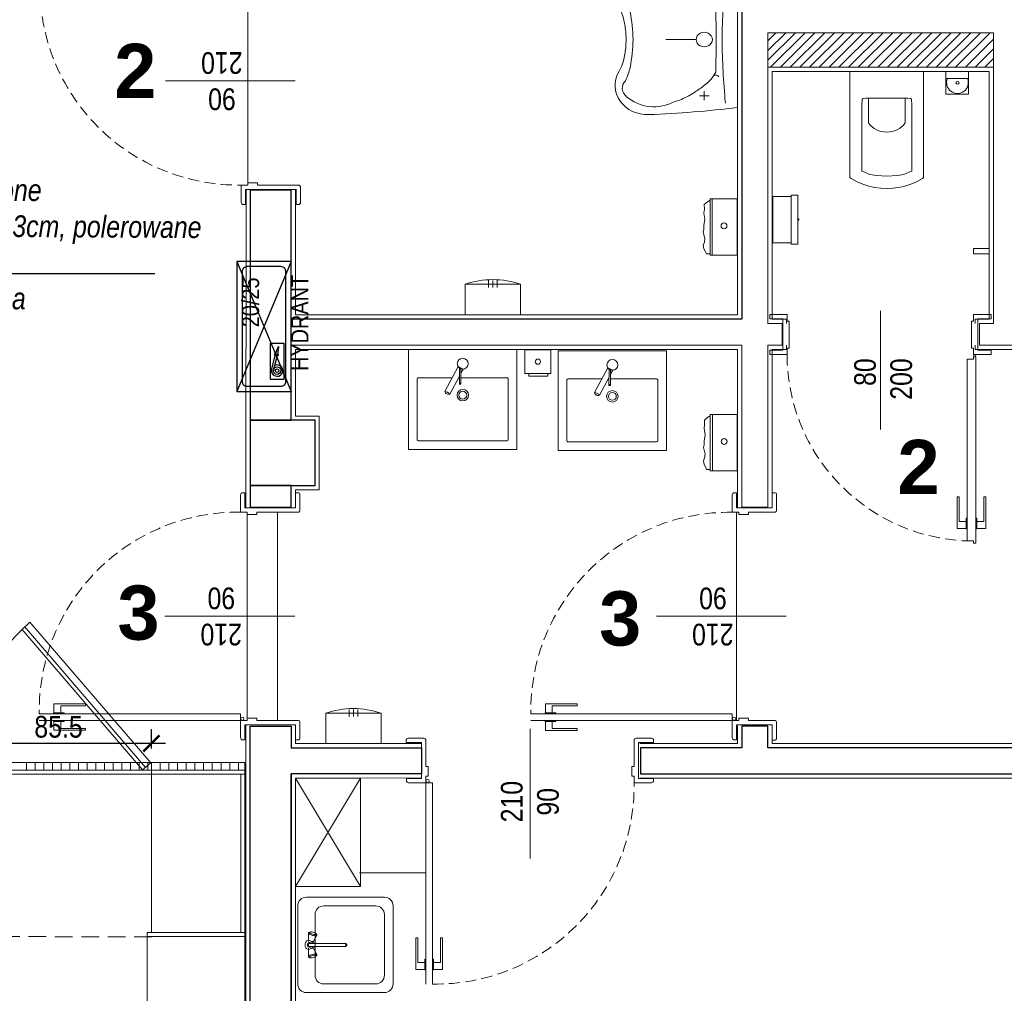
# Model space of a CAD drawing. Header units: millimetres. Extents: x -9038497 to 54128, y -10570064 to 59476.
# Tile 22 of 135: x 30950 to 31404, y 21552 to 22001. Entities that reach past the tile are written whole.
import ezdxf
from ezdxf import colors
from ezdxf.entities.mleader import LeaderData, LeaderLine
from ezdxf.math import Vec2, Vec3

# ---------------------------------------------------------------- set-up
doc = ezdxf.new("R2010")
doc.units = ezdxf.units.MM
doc.header["$LTSCALE"] = 0.8
doc.header["$PDMODE"] = 2
for name, pattern in [('Dash', [0.435, 0.3175, -0.1175]), ('DASHED', [19.05, 12.7, -6.35]), ('DASHED2', [9.525, 6.35, -3.175])]:
    doc.linetypes.add(name, pattern=pattern)
for name, color, linetype, lineweight in [('0 proj_drzwi', 4, 'Continuous', 0), ('0 proj_meble 25', 42, 'Continuous', 25), ('0 proj_okna', 4, 'Continuous', 0), ('0 proj_schody', 2, 'Continuous', 18), ('0 proj_symbole elektryczne', 150, 'Continuous', 25), ('0 proj_widok widok widok', 7, 'Continuous', 0), ('0 proj_wyposażenie sanitarne', 40, 'Continuous', 18), ('A PPOŻ', 1, 'Continuous', 30), ('SCIANY', 1, 'Continuous', 30), ('sciany - mur', 1, 'Continuous', 30), ('SPRZĘT', 71, 'Continuous', 20), ('tynk', 252, 'Continuous', 5), ('WYPOSAZENIE_SANITARNE', 2, 'Continuous', 20), ('WYPOSAŻENIE', 223, 'Continuous', 9), ('X proj_wyposażenie sanitarne', 40, 'Continuous', 18)]:
    doc.layers.add(name, color=color, linetype=linetype, lineweight=lineweight)
doc.layers.add('strop podw.', color=3, linetype='Continuous')
doc.styles.add('12', font='ARIALN.TTF', dxfattribs={"height": 12})
doc.styles.get("Standard").update_dxf_attribs({"font": 'g12f13.shx', "width": 0.8, "height": 10})
doc.styles.add('WYMIAR-50', font='ARIALN.TTF', dxfattribs={"height": 10})
doc.dimstyles.new('SKALA-50', dxfattribs={"dimscale": 5, "dimtxt": 10, "dimasz": 1.5, "dimexe": 1.3, "dimexo": 1.3, "dimgap": 0.5, "dimtad": 1, "dimdec": 1, "dimrnd": 0.5, "dimdsep": 46, "dimtxsty": 'WYMIAR-50', "dimblk": 'ARCHTICK', "dimcen": 1.5, "dimdle": 1.3, "dimadec": 0, "dimazin": 0, "dimtfac": 1, "dimtdec": 1, "dimtix": 1, "dimtmove": 2, "dimatfit": 3, "dimfxl": 2, "dimfxlon": 1, "dimtolj": 1, "dimarcsym": 0})

# ---------------------------------------------------------------- blocks, each defined once
blk = doc.blocks.new('umywalka')
at = {"layer": 'WYPOSAŻENIE', "lineweight": 0}
for p, q in [((-15.39, -7.43), (-15.39, -3.37)), ((0, -62.55), (0, 0)), ((0.06, -2.7), (0, -2.7)), ((-13.14, -5.4), (-17.64, -5.4)), ((-10.09, -16.22), (-10.89, -14.85)), ((-51.46, -31.28), (-51.52, -28.24)), ((-51.46, -31.28), (-51.52, -34.31)), ((-19.14, -31.28), (-33.02, -31.28)), ((-10.09, -46.33), (-10.89, -47.7)), ((-13.14, -57.15), (-17.64, -57.15)), ((-15.39, -55.13), (-15.39, -59.18)), ((0.06, -59.85), (0, -59.85))]:
    blk.add_line(p, q, dxfattribs=at)
at = {"layer": 'WYPOSAŻENIE', "lineweight": 0, "extrusion": (0, 0, -1)}
for centre, major_axis, start_param, end_param in [((-41.5, -10.16), (15, 0), 2.665045, 4.75447), ((-38.5, -16.62), (18.12, 0), 3.92538, 5.263255), ((-58.76, -379.13), (425.33, 0), -1.528716, -1.432204), ((-31.76, -14.27), (13.12, 0), -1.360254, -1.107188), ((-47, -41.72), (47.22, 0), -1.107223, -1.025618), ((465.01, -36.23), (472.19, 0), 3.153255, 3.222171), ((-47.66, -8.85), (5.54, 0), 2.405605, 3.988362), ((-45.88, -40.06), (45.05, 0), -1.025688, -0.942144), ((-55.42, -51.85), (61.26, 0), -0.941874, -0.842747), ((-81.82, -24.19), (32.87, 0), -0.417269, -0.195158), ((-27.17, -23.33), (18.81, 0), -0.843068, -0.664024), ((-27.43, -23.51), (19.14, 0), -0.66381, -0.437397), ((-80.22, -28.15), (28.58, 0), -0.476547, -0.370959), ((-10.34, -12.95), (2.18, 0), 0.675065, 1.823026), ((-632, -31.28), (622.13, 0), -0.026897, 0.026897), ((-74.97, -26.31), (22.95, 0), -0.370899, -0.195376), ((-114.23, -33.3), (62.97, 0), -0.195334, -0.089443), ((-142.92, -33.07), (94.75, 0), -0.172238, -0.020994), ((-142.92, -29.48), (94.75, 0), 0.020994, 0.172238), ((-15.39, -31.28), (3.75, 0), 1.570796, 4.712389), ((-15.39, -31.28), (3.75, 0), 4.712389, 7.853982), ((465.01, -26.32), (472.19, 0), 3.061014, 3.12993), ((-114.23, -29.25), (62.97, 0), 0.089443, 0.195334), ((-74.97, -36.24), (22.95, 0), 0.195376, 0.370899), ((-80.22, -34.4), (28.58, 0), 0.370959, 0.476547), ((-81.82, -38.36), (32.87, 0), 0.195158, 0.417269), ((-41.5, -52.39), (15, 0), 1.528716, 3.61814), ((-27.17, -39.22), (18.81, 0), 0.664024, 0.843068), ((-27.43, -39.04), (19.14, 0), 0.437397, 0.66381), ((-10.34, -49.6), (2.18, 0), 4.460159, 5.60812), ((-47.66, -53.7), (5.54, 0), 2.294823, 3.87758), ((-55.42, -10.7), (61.26, 0), 0.842747, 0.941874), ((-38.5, -45.93), (18.12, 0), 1.01993, 2.357805), ((-31.76, -48.28), (13.12, 0), 1.107188, 1.360254), ((-47, -20.83), (47.22, 0), 1.025618, 1.107223), ((-45.88, -22.49), (45.05, 0), 0.942144, 1.025688), ((-58.76, 316.58), (425.33, 0), 1.432204, 1.528716)]:
    blk.add_ellipse(centre, major_axis=major_axis, ratio=0.9, start_param=start_param, end_param=end_param, dxfattribs=at)
blk = doc.blocks.new('G$CFDD6B8A7')
at = {"color": 1}
for p, q in [((60, 33), (0, 8)), ((60, 8), (0, 33)), ((9.65, 16.19), (16.17, 14.49)), ((9.88, 17.06), (16.4, 15.36)), ((16.4, 15.36), (16.17, 14.49)), ((16.17, 14.49), (16.46, 14.26)), ((16.4, 15.36), (16.76, 15.43)), ((16.76, 15.43), (16.46, 14.26)), ((16.46, 14.26), (16.75, 14.18)), ((17.13, 15.64), (16.67, 13.9)), ((16.67, 13.9), (17.05, 13.8)), ((16.76, 15.43), (17.05, 15.35)), ((17.5, 15.54), (17.05, 13.8)), ((17.12, 14.08), (20.4, 13.71)), ((17.13, 15.64), (17.5, 15.54)), ((17.43, 15.26), (20.47, 13.98)), ((20.4, 13.71), (20.77, 13.61)), ((20.47, 13.98), (20.84, 13.89)), ((20.84, 13.89), (20.77, 13.61))]:
    blk.add_line(p, q, dxfattribs=at)
for points in [[(0, 8), (60, 8), (60, 33), (0, 33)], [(5.59, 17.55), (22.32, 17.55), (22.32, 11.32), (5.59, 11.32)]]:
    blk.add_lwpolyline(points, close=True, dxfattribs=at)
blk.add_lwpolyline([(4.8, 10.4), (55.2, 10.4, 0.414214), (57.6, 12.8), (57.6, 28.2, 0.414214), (55.2, 30.6), (4.8, 30.6, 0.414214), (2.4, 28.2), (2.4, 12.8, 0.414214)], format="xyb", close=True, dxfattribs=at)
for radius in [1.72, 0.822]:
    blk.add_circle((9.65, 14.47), radius, dxfattribs=at)
blk.add_arc((9.65, 14.45), 2.62, 84.9879, 25.3614, dxfattribs=at)
at = {"color": 1, "char_height": 8, "width": 34.7818, "attachment_point": 1, "style": '12'}
for s, insert in [(' \\P20/25', (29.65, 44.09)), ('HYDRANT ', (9.49, 8))]:
    blk.add_mtext(s, dxfattribs=dict(at, insert=insert))
blk = doc.blocks.new('SINK_1BOWL_65_10')
at = {"color": 0, "linetype": 'Continuous'}
for p, q in [((50, 55), (5, 55)), ((0, 50), (0, 5)), ((20.02, 47.67), (20.01, 47.21)), ((20.01, 47.21), (20.07, 46.65)), ((20.12, 47.99), (20.02, 47.67)), ((20.07, 46.65), (20.2, 46.04)), ((20.41, 48.56), (20.12, 47.99)), ((20.28, 48.13), (20.12, 47.99)), ((20.2, 46.04), (20.39, 45.45)), ((20.49, 48.09), (20.28, 48.13)), ((20.39, 45.45), (20.62, 44.94)), ((20.61, 48.74), (20.41, 48.56)), ((20.73, 47.86), (20.49, 48.09)), ((24.54, 48.76), (20.61, 48.74)), ((20.87, 48.68), (20.61, 48.74)), ((20.97, 47.47), (20.73, 47.86)), ((21.17, 48.4), (20.87, 48.68)), ((21.2, 46.95), (20.97, 47.47)), ((21.48, 47.91), (21.17, 48.4)), ((21.39, 46.36), (21.2, 46.95)), ((21.52, 45.76), (21.39, 46.36)), ((21.76, 47.26), (21.48, 47.91)), ((21.58, 45.2), (21.52, 45.76)), ((22, 46.53), (21.76, 47.26)), ((25.32, 45.86), (21.9, 43.91)), ((22.16, 45.77), (22, 46.53)), ((22.24, 45.07), (22.16, 45.77)), ((24.7, 48.73), (24.54, 48.76)), ((24.88, 48.55), (24.7, 48.73)), ((24.84, 48.87), (24.8, 48.63)), ((25.23, 49.65), (24.84, 48.87)), ((25.63, 48.74), (24.88, 48.54)), ((25.06, 48.26), (24.88, 48.55)), ((25.23, 47.87), (25.06, 48.26)), ((25.85, 50.27), (25.23, 49.65)), ((25.38, 47.43), (25.23, 47.87)), ((25.32, 45.86), (25.44, 45.97)), ((25.47, 46.98), (25.38, 47.43)), ((25.44, 45.97), (25.51, 46.21)), ((25.52, 46.56), (25.47, 46.98)), ((25.48, 46.11), (25.85, 45.73)), ((25.51, 46.21), (25.52, 46.56)), ((26.25, 46.42), (25.51, 46.22)), ((26.63, 50.66), (25.85, 50.27)), ((25.85, 45.73), (26.63, 45.34)), ((26.29, 48.88), (26, 48)), ((26, 48), (26.29, 47.12)), ((27.04, 49.43), (26.29, 48.88)), ((26.29, 47.12), (26.65, 46.85)), ((26.69, 48.59), (26.5, 48)), ((26.5, 48), (26.65, 47.54)), ((27.5, 50.8), (26.63, 50.66)), ((26.81, 48.5), (26.65, 48)), ((26.65, 48), (26.65, 27.99)), ((27.19, 48.95), (26.69, 48.59)), ((27.24, 48.81), (26.81, 48.5)), ((27.96, 49.43), (27.04, 49.43)), ((27.81, 48.95), (27.19, 48.95)), ((27.76, 48.81), (27.24, 48.81)), ((28.37, 50.66), (27.5, 50.8)), ((28.19, 48.5), (27.76, 48.81)), ((28.31, 48.59), (27.81, 48.95)), ((28.71, 48.88), (27.96, 49.43)), ((28.35, 48), (28.19, 48.5)), ((28.5, 48), (28.31, 48.59)), ((28.35, 47.54), (28.5, 48)), ((28.35, 48), (28.35, 27.99)), ((28.35, 46.85), (28.71, 47.12)), ((29.15, 50.27), (28.37, 50.66)), ((28.37, 45.34), (29.15, 45.73)), ((29, 48), (28.71, 48.88)), ((28.71, 47.12), (29, 48)), ((28.75, 46.42), (29.49, 46.22)), ((29.77, 49.65), (29.15, 50.27)), ((29.15, 45.73), (29.52, 46.11)), ((29.37, 48.74), (30.12, 48.54)), ((29.53, 46.98), (29.48, 46.56)), ((29.48, 46.56), (29.49, 46.21)), ((29.49, 46.21), (29.56, 45.97)), ((29.62, 47.43), (29.53, 46.98)), ((29.56, 45.97), (29.68, 45.86)), ((29.77, 47.87), (29.62, 47.43)), ((29.68, 45.86), (33.1, 43.91)), ((30.16, 48.87), (29.77, 49.65)), ((29.94, 48.26), (29.77, 47.87)), ((30.12, 48.55), (29.94, 48.26)), ((30.3, 48.73), (30.12, 48.55)), ((30.2, 48.63), (30.16, 48.87)), ((30.46, 48.76), (30.3, 48.73)), ((30.46, 48.76), (34.39, 48.74)), ((32.84, 45.77), (32.76, 45.07)), ((33, 46.53), (32.84, 45.77)), ((33.24, 47.26), (33, 46.53)), ((33.52, 47.91), (33.24, 47.26)), ((33.48, 45.76), (33.42, 45.2)), ((33.61, 46.36), (33.48, 45.76)), ((33.83, 48.4), (33.52, 47.91)), ((33.8, 46.95), (33.61, 46.36)), ((34.03, 47.47), (33.8, 46.95)), ((34.13, 48.68), (33.83, 48.4)), ((34.27, 47.86), (34.03, 47.47)), ((34.39, 48.74), (34.13, 48.68)), ((34.51, 48.09), (34.27, 47.86)), ((34.38, 44.94), (34.61, 45.45)), ((34.59, 48.56), (34.39, 48.74)), ((34.72, 48.13), (34.51, 48.09)), ((34.59, 48.56), (34.88, 47.99)), ((34.61, 45.45), (34.8, 46.04)), ((34.88, 47.99), (34.72, 48.13)), ((34.8, 46.04), (34.93, 46.65)), ((34.98, 47.67), (34.88, 47.99)), ((34.93, 46.65), (34.99, 47.21)), ((34.99, 47.21), (34.98, 47.67)), ((55, 5), (55, 50)), ((5, 40), (5, 10)), ((45, 45), (10, 45)), ((20.62, 44.94), (20.86, 44.55)), ((20.86, 44.55), (21.1, 44.32)), ((21.1, 44.32), (21.31, 44.27)), ((21.64, 43.97), (21.1, 44.32)), ((21.31, 44.27), (21.47, 44.42)), ((21.47, 44.42), (21.56, 44.73)), ((21.56, 44.73), (21.58, 45.2)), ((21.64, 43.97), (21.9, 43.91)), ((21.9, 43.91), (22.1, 44.09)), ((22.1, 44.09), (22.22, 44.49)), ((22.22, 44.49), (22.24, 45.07)), ((26.63, 45.34), (26.65, 45.33)), ((28.35, 45.33), (28.37, 45.34)), ((32.76, 45.07), (32.78, 44.49)), ((32.78, 44.49), (32.9, 44.09)), ((32.9, 44.09), (33.1, 43.91)), ((33.1, 43.91), (33.36, 43.97)), ((33.36, 43.97), (33.9, 44.32)), ((33.42, 45.2), (33.44, 44.73)), ((33.44, 44.73), (33.53, 44.42)), ((33.53, 44.42), (33.69, 44.27)), ((33.69, 44.27), (33.9, 44.32)), ((33.9, 44.32), (34.14, 44.55)), ((34.14, 44.55), (34.38, 44.94)), ((50, 10), (50, 40)), ((26.45, 27.99), (26.65, 28.56)), ((28.35, 28.56), (28.55, 27.99)), ((26.65, 27.42), (26.45, 27.99)), ((26.81, 27.53), (26.65, 27.99)), ((27.18, 27.06), (26.65, 27.42)), ((26.65, 27.42), (26.81, 26.98)), ((27.24, 27.24), (26.81, 27.53)), ((27.24, 26.69), (26.81, 26.98)), ((27.82, 27.06), (27.18, 27.06)), ((27.76, 27.24), (27.24, 27.24)), ((27.76, 26.69), (27.24, 26.69)), ((28.19, 27.53), (27.76, 27.24)), ((28.19, 26.98), (27.76, 26.69)), ((28.35, 27.42), (27.82, 27.06)), ((28.35, 27.99), (28.19, 27.53)), ((28.35, 27.42), (28.19, 26.98)), ((28.55, 27.99), (28.35, 27.42)), ((5, 0), (50, 0)), ((5, 0), (5, 0)), ((10, 5), (45, 5)), ((10, 5), (10, 5))]:
    blk.add_line(p, q, dxfattribs=at)
for centre, start, end in [((5, 50), 90, 180), ((50, 50), 0, 90), ((10, 40), 90, 180), ((45, 40), 0, 90), ((10, 10), 180, 270), ((45, 10), 270, 0), ((5, 5), 180, 270), ((50, 5), 270, 0)]:
    blk.add_arc(centre, 5, start, end, dxfattribs=at)
blk = doc.blocks.new('klamm')
at = {"layer": '0 proj_okna', "lineweight": 0}
for p, q in [((-4009.82, 29787.38), (-4005.72, 29787.38)), ((-4009.82, 29787.38), (-4009.82, 29772.78)), ((-4008.97, 29784.26), (-4008.97, 29772.78)), ((-4008.97, 29784.26), (-4005.72, 29784.26)), ((-4005.72, 29787.61), (-4005.22, 29787.61)), ((-4005.72, 29787.61), (-4005.72, 29782.61)), ((-4005.22, 29787.61), (-4005.22, 29782.61)), ((-4005.72, 29782.61), (-4005.22, 29782.61)), ((-4009.82, 29772.78), (-4008.97, 29772.78))]:
    blk.add_line(p, q, dxfattribs=at)
blk = doc.blocks.new('poj na papier toal. bok')
at = {"layer": '0 proj_wyposażenie sanitarne', "lineweight": 0}
for p, q in [((-2521.1, 1876.23), (-2521.1, 1854.74)), ((-2512.6, 1876.23), (-2521.1, 1876.23)), ((-2512.6, 1876.83), (-2509.6, 1876.83)), ((-2512.6, 1876.83), (-2512.6, 1854.23)), ((-2509.6, 1876.83), (-2509.6, 1854.23)), ((-2512.6, 1854.74), (-2521.1, 1854.74)), ((-2512.6, 1854.23), (-2509.6, 1854.23))]:
    blk.add_line(p, q, dxfattribs=at)
blk.add_lwpolyline([(-2509.05, 1865.81), (-2509.6, 1865.81), (-2509.6, 1865.25), (-2509.05, 1865.25)], close=True, dxfattribs=at)
blk = doc.blocks.new('szczotka wc rz')
at = {"layer": '0 proj_wyposażenie sanitarne', "lineweight": 0}
blk.add_line((-2549.15, 1881.62), (-2538.65, 1881.62), dxfattribs=at)
blk.add_lwpolyline([(-2549.15, 1878.41), (-2538.65, 1878.41), (-2538.65, 1888.91), (-2549.15, 1888.91)], close=True, dxfattribs=at)
blk.add_circle((-2543.99, 1883.55), 0.71, dxfattribs=at)
blk.add_arc((-2543.99, 1883.55), 5, 337.2512, 202.7488, dxfattribs=at)
blk = doc.blocks.new('roca gap wc rzut')
at = {"layer": '0 proj_wyposażenie sanitarne'}
for p, q in [((-830.27, 29352.38), (-864.27, 29352.38)), ((-858.58, 29339.65), (-858.77, 29336.95)), ((-858.13, 29339.94), (-858.58, 29339.65)), ((-856.96, 29340.08), (-858.13, 29339.94)), ((-847.27, 29340.08), (-856.96, 29340.08)), ((-847.27, 29340.08), (-837.58, 29340.08)), ((-837.58, 29340.08), (-836.4, 29339.94)), ((-836.4, 29339.94), (-835.95, 29339.65)), ((-835.95, 29339.65), (-835.77, 29336.95)), ((-858.77, 29306.54), (-858.65, 29306.44)), ((-858.65, 29306.44), (-855.16, 29305)), ((-855.16, 29305), (-852.04, 29304.45)), ((-852.04, 29304.45), (-847.27, 29304.14)), ((-842.5, 29304.45), (-847.27, 29304.14)), ((-839.38, 29305), (-842.5, 29304.45)), ((-835.89, 29306.44), (-839.38, 29305)), ((-835.77, 29306.54), (-835.89, 29306.44))]:
    blk.add_line(p, q, dxfattribs=at)
for points in [[(-864.27, 29352.38), (-864.27, 29303.49)], [(-830.27, 29303.49), (-830.27, 29352.38)], [(-855.77, 29340.08), (-855.77, 29328.69)], [(-838.77, 29328.69), (-838.77, 29340.08)], [(-858.77, 29336.95), (-858.77, 29306.54)], [(-835.77, 29306.54), (-835.77, 29336.95)], [(-864.27, 29303.49), (-863.71, 29303.13), (-863.38, 29302.94), (-860.95, 29301.6), (-858.35, 29300.48), (-855.63, 29299.58), (-852.88, 29298.95), (-850.08, 29298.56), (-847.27, 29298.43), (-844.45, 29298.56), (-841.65, 29298.95), (-838.9, 29299.58), (-836.19, 29300.48), (-833.59, 29301.6), (-831.15, 29302.94), (-830.83, 29303.13), (-830.27, 29303.49)]]:
    blk.add_lwpolyline(points, dxfattribs=at)
blk.add_arc((-847.27, 29335.2), 10.7, 217.4191, 322.5809, dxfattribs=at)
blk = doc.blocks.new('suszarka')
at = {"layer": 'WYPOSAZENIE_SANITARNE', "lineweight": 0}
for p, q in [((1430.7, 3168.03), (1430.7, 3182.03)), ((1430.7, 3182.03), (1456.2, 3182.03)), ((1456.2, 3182.03), (1456.2, 3168.03)), ((1456.2, 3168.03), (1430.7, 3168.03)), ((1441.45, 3166.33), (1441.45, 3169.5)), ((1443.45, 3166.33), (1443.45, 3169.5)), ((1445.45, 3166.33), (1445.45, 3169.5))]:
    blk.add_line(p, q, dxfattribs=at)
blk.add_arc((1443.45, 3204.6), 38.73, 250.7785, 289.2215, dxfattribs=at)
blk = doc.blocks.new('poj na mydło rz')
at = {"layer": '0 proj_wyposażenie sanitarne', "lineweight": 0}
for p, q in [((-2387.64, 1982.05), (-2399.64, 1982.05)), ((-2399.64, 1971.05), (-2399.64, 1982.05)), ((-2387.64, 1971.05), (-2387.64, 1982.05)), ((-2399.64, 1971.05), (-2387.64, 1971.05))]:
    blk.add_line(p, q, dxfattribs=at)
blk.add_lwpolyline([(-2397.85, 1971.05), (-2389.12, 1971.05), (-2389.12, 1969.84), (-2397.85, 1969.84)], close=True, dxfattribs=at)
blk.add_circle((-2393.64, 1976.55), 1.18, dxfattribs=at)
blk = doc.blocks.new('bat um nowa r')
at = {"layer": 'X proj_wyposażenie sanitarne'}
for p, q in [((639.23, 2712.86), (633.13, 2701.38)), ((639.23, 2712.86), (641.53, 2711.64)), ((639.86, 2712.16), (639.83, 2704.66)), ((640.56, 2711.78), (640.53, 2704.66)), ((641.53, 2711.64), (640.55, 2709.81)), ((639.85, 2708.48), (635.43, 2700.16)), ((639.83, 2705.16), (640.53, 2705.16)), ((639.83, 2704.66), (640.53, 2704.66))]:
    blk.add_line(p, q, dxfattribs=at)
blk.add_circle((641.38, 2714.14), 2.5, dxfattribs=at)
for centre, radius, start, end in [((634.77, 2701.7), 1.67, 190.9884, 293.019), ((632.83, 2698.06), 3.34, 39.0813, 84.9262)]:
    blk.add_arc(centre, radius, start, end, dxfattribs=at)
blk = doc.blocks.new('twins50rz')
at = {"layer": '0 proj_wyposażenie sanitarne'}
for p, q in [((3839.05, 879.97), (3889.05, 879.97)), ((3839.05, 833.97), (3839.05, 879.97)), ((3889.05, 879.97), (3889.05, 833.97)), ((3843.05, 838.5), (3843.05, 866.45)), ((3843.62, 866.97), (3859.12, 866.97)), ((3862.06, 866.97), (3862.51, 866.97)), ((3863.21, 866.97), (3884.47, 866.97)), ((3885.05, 866.39), (3885.05, 838.56)), ((3884.46, 837.97), (3843.63, 837.97)), ((3889.05, 833.97), (3839.05, 833.97))]:
    blk.add_line(p, q, dxfattribs=at)
for radius in [2.64, 1.82]:
    blk.add_circle((3864.05, 858.97), radius, dxfattribs=at)
for centre, start, end in [((3843.63, 866.39), 89.2414, 185.9918), ((3884.46, 866.39), 0, 90.7586), ((3843.63, 838.56), 174.0082, 270), ((3884.46, 838.56), 270, 0)]:
    blk.add_arc(centre, 0.586, start, end, dxfattribs=at)
at = {"layer": 'SPRZĘT'}
blk.add_blockref('bat um nowa r', (3222.66, -1840.67), dxfattribs=at)
blk = doc.blocks.new('poj na ręczniki')
at = {"layer": 'WYPOSAZENIE_SANITARNE'}
for p, q in [((1383.47, 3156.04), (1383.47, 3168.54)), ((1409.47, 3168.54), (1383.47, 3168.54)), ((1409.47, 3168.54), (1409.47, 3156.04)), ((1409.47, 3157.04), (1383.47, 3157.04)), ((1409.47, 3156.04), (1383.47, 3156.04)), ((1384.14, 3156.04), (1385.07, 3154.41)), ((1408.8, 3154.36), (1408.8, 3156.04)), ((1385.07, 3154.41), (1386.05, 3153.33)), ((1386.05, 3153.33), (1388.25, 3153.43)), ((1388.25, 3153.43), (1390.01, 3153.24)), ((1390.01, 3153.24), (1392.85, 3153.68)), ((1392.85, 3153.68), (1395.74, 3153.19)), ((1395.74, 3153.19), (1397.5, 3153.24)), ((1397.5, 3153.24), (1398.77, 3152.89)), ((1398.77, 3152.89), (1401.71, 3153.63)), ((1401.71, 3153.63), (1403.47, 3153.43)), ((1403.47, 3153.43), (1404.84, 3152.94)), ((1404.84, 3152.94), (1406.55, 3153.24)), ((1406.55, 3153.24), (1407.88, 3154.02)), ((1407.88, 3154.02), (1408.8, 3154.36))]:
    blk.add_line(p, q, dxfattribs=at)
blk.add_circle((1395.93, 3162.48), 1.35, dxfattribs=at)
blk = doc.blocks.new('_ArchTick')
at = {"color": 0, "linetype": 'ByBlock', "const_width": 0.15}
blk.add_lwpolyline([(-0.5, -0.5), (0.5, 0.5)], dxfattribs=at)
blk = doc.blocks.new('*D2507')
at = {"layer": '0 proj_widok widok widok', "color": 0, "lineweight": -2, "transparency": 16777216}
for p, q in [((30925.1, 21664.84), (30925.1, 21673.53)), ((31010.73, 21664.64), (31010.73, 21673.53)), ((31017.23, 21667.03), (30918.6, 21667.03))]:
    blk.add_line(p, q, dxfattribs=at)
at = {"layer": 'Defpoints', "color": 0, "lineweight": 0, "transparency": 16777216}
for p in [(30925.1, 21667.03), (30925.1, 21658.34), (31010.73, 21658.14)]:
    blk.add_point(p, dxfattribs=at)
at = {"layer": '0 proj_widok widok widok', "color": 0, "lineweight": -2, "transparency": 16777216, "xscale": 7.5, "yscale": 7.5, "zscale": 7.5, "rotation": 180}
blk.add_blockref('_ArchTick', (30925.1, 21667.03), dxfattribs=at)
at = {"layer": '0 proj_widok widok widok', "color": 0, "lineweight": -2, "transparency": 16777216, "xscale": 7.5, "yscale": 7.5, "zscale": 7.5}
blk.add_blockref('_ArchTick', (31010.73, 21667.03), dxfattribs=at)
at = {"layer": '0 proj_widok widok widok', "color": 0, "lineweight": 0, "transparency": 16777216, "insert": (30967.91, 21674.63), "char_height": 10, "attachment_point": 5, "style": 'WYMIAR-50'}
blk.add_mtext('\\A1;85.5', dxfattribs=at)

msp = doc.modelspace()

# ---------------------------------------------------------------- hatches: boundary and pattern name
at = {"layer": '0 proj_widok widok widok', "lineweight": 0, "true_color": 0x636466, "transparency": 33554687}
h = msp.add_hatch(dxfattribs=at)
h.set_pattern_fill('ANSI31', color=251)
h.set_pattern_definition([(45, (-132617.3683, 24249.338), (-2.24506403, 2.24506403), [])])
h.paths.add_polyline_path([(31512.88, 22022.84), (31409.08, 22022.84), (31409.08, 22006.82), (31512.88, 22006.82)])
h.paths.add_polyline_path([(31626.25, 22022.7), (31522.67, 22022.7), (31522.67, 22006.82), (31626.25, 22006.82)])
h.paths.add_polyline_path([(31626.25, 21994.84), (31522.67, 21994.84), (31522.67, 21978.87), (31626.25, 21978.87)])
h.paths.add_polyline_path([(31512.88, 21994.84), (31409.08, 21994.84), (31409.08, 21979.01), (31512.88, 21979.01)])
h.paths.add_polyline_path([(31399.08, 21994.84), (31295.08, 21994.84), (31295.08, 21978.89), (31399.08, 21978.89)])

# ---------------------------------------------------------------- linework, layer by layer
at = {"layer": '0 proj_drzwi', "lineweight": 0}
for p, q in [((31077.11, 21972.56), (31017.29, 21972.56)), ((31346.95, 21866.57), (31346.95, 21811.79)), ((31076.83, 21725.67), (31017.01, 21725.67)), ((31303.55, 21725.65), (31243.73, 21725.65)), ((31185.35, 21673.83), (31185.35, 21614.01))]:
    msp.add_line(p, q, dxfattribs=at)
at = {"layer": '0 proj_drzwi'}
for p, q in [((31052.18, 21924.56), (31055.18, 21924.56)), ((31055.18, 21924.56), (31055.18, 21925.56)), ((31059.68, 21925.56), (31055.18, 21925.56)), ((31059.68, 21924.56), (31059.68, 21925.56)), ((31295.9, 21862.84), (31295.9, 21864.83)), ((31397.95, 21862.84), (31397.95, 21864.83)), ((31303.95, 21861.84), (31304.9, 21861.84)), ((31304.9, 21861.84), (31304.9, 21849.39)), ((31388.95, 21861.84), (31388.95, 21849.39)), ((31389.95, 21861.84), (31388.95, 21861.84)), ((31295.9, 21846.39), (31295.9, 21848.39)), ((31303.9, 21846.39), (31303.9, 21849.39)), ((31303.9, 21849.39), (31304.9, 21849.39)), ((31389.95, 21849.39), (31388.95, 21849.39)), ((31389.95, 21846.39), (31389.95, 21849.39)), ((31397.95, 21846.39), (31397.95, 21848.39)), ((31051.89, 21773.67), (31054.89, 21773.67)), ((31054.89, 21773.67), (31054.89, 21772.67)), ((31059.39, 21773.67), (31059.39, 21772.67)), ((31278.61, 21773.65), (31281.61, 21773.65)), ((31281.61, 21773.65), (31281.61, 21772.65)), ((31286.11, 21773.65), (31286.11, 21772.65)), ((31059.39, 21772.67), (31054.89, 21772.67)), ((31286.11, 21772.65), (31281.61, 21772.65)), ((31389.95, 21760.44), (31386.95, 21760.44)), ((31389.95, 21760.44), (31386.95, 21760.44)), ((31389.95, 21759.44), (31389.95, 21760.44)), ((31390.95, 21759.44), (31389.95, 21759.44)), ((31051.89, 21680.69), (30959.03, 21680.67)), ((31051.89, 21677.67), (31051.89, 21680.69)), ((31054.89, 21677.67), (31054.89, 21678.67)), ((31059.39, 21678.67), (31054.89, 21678.67)), ((31059.39, 21677.67), (31059.39, 21678.67)), ((31278.61, 21680.68), (31185.75, 21680.65)), ((31278.61, 21677.65), (31278.61, 21680.68)), ((31281.61, 21677.65), (31281.61, 21678.65)), ((31286.11, 21678.65), (31281.61, 21678.65)), ((31286.11, 21677.65), (31286.11, 21678.65)), ((31051.89, 21677.67), (30959.03, 21677.67)), ((31051.89, 21677.67), (31054.89, 21677.67)), ((31278.61, 21677.65), (31185.75, 21677.65)), ((31278.61, 21677.65), (31281.61, 21677.65)), ((31137.35, 21656.4), (31138.35, 21656.4)), ((31138.35, 21656.4), (31138.35, 21651.9)), ((31233.35, 21656.4), (31232.35, 21656.4)), ((31232.35, 21656.4), (31232.35, 21651.9)), ((31137.35, 21648.9), (31137.35, 21651.9)), ((31137.35, 21651.9), (31138.35, 21651.9)), ((31233.35, 21651.9), (31232.35, 21651.9)), ((31233.35, 21648.9), (31233.35, 21651.9)), ((31137.35, 21648.9), (31140.37, 21648.9)), ((31137.35, 21648.9), (31137.35, 21556.04)), ((31140.37, 21648.9), (31140.35, 21556.04))]:
    msp.add_line(p, q, dxfattribs=at)
for centre in [(31052.65, 21678.42), (31279.37, 21678.41), (31138.11, 21649.65)]:
    msp.add_circle(centre, 0.756, dxfattribs=at)
at = {"layer": '0 proj_drzwi', "linetype": 'DASHED2', "lineweight": 0}
for centre, radius, start, end in [((31050.85, 22016.09), 91.54, 179.0802, 270.8306), ((31389.99, 21846.47), 86.09, 180.0568, 267.9773), ((31050.56, 21682.14), 91.54, 89.1694, 180.9198), ((31277.28, 21682.12), 91.54, 89.1694, 180.9198), ((31141.82, 21647.57), 91.54, 269.0802, 0.8306)]:
    msp.add_arc(centre, radius, start, end, dxfattribs=at)
at = {"layer": '0 proj_meble 25', "lineweight": 18}
for p, q in [((30925.08, 21658.23), (31053.86, 21658.23)), ((30953.08, 21654.72), (30953.08, 21658.23)), ((30957.08, 21654.72), (30957.08, 21658.23)), ((30961.08, 21654.72), (30961.08, 21658.23)), ((30965.08, 21654.72), (30965.08, 21658.23)), ((30969.08, 21654.72), (30969.08, 21658.23)), ((30973.08, 21654.72), (30973.08, 21658.23)), ((30977.08, 21654.72), (30977.08, 21658.23)), ((30981.08, 21654.72), (30981.08, 21658.23)), ((30985.08, 21654.72), (30985.08, 21658.23)), ((30989.08, 21654.72), (30989.08, 21658.23)), ((30993.08, 21654.72), (30993.08, 21658.23)), ((30997.08, 21654.72), (30997.08, 21658.23)), ((31001.08, 21654.72), (31001.08, 21658.23)), ((31005.08, 21654.72), (31005.08, 21658.23)), ((31009.08, 21654.72), (31009.08, 21658.23)), ((31010.78, 21658.23), (31010.78, 21579.67)), ((31010.84, 21654.72), (31010.84, 21658.23)), ((31014.84, 21654.72), (31014.84, 21658.23)), ((31018.84, 21654.72), (31018.84, 21658.23)), ((31022.84, 21654.72), (31022.84, 21658.23)), ((31026.84, 21654.72), (31026.84, 21658.23)), ((31030.84, 21654.72), (31030.84, 21658.23)), ((31034.84, 21654.72), (31034.84, 21658.23)), ((31038.84, 21654.72), (31038.84, 21658.23)), ((31042.84, 21654.72), (31042.84, 21658.23)), ((31046.84, 21654.72), (31046.84, 21658.23)), ((31050.84, 21654.72), (31050.84, 21658.23)), ((31053.86, 21366.21), (31053.86, 21658.23)), ((31053.86, 21654.72), (30925.08, 21654.72)), ((31052.06, 21579.75), (31052.06, 21652.91)), ((31008.78, 21579.75), (31008.78, 21366.21)), ((31053.86, 21579.75), (31008.78, 21579.75)), ((31053.86, 21577.95), (31008.78, 21577.95))]:
    msp.add_line(p, q, dxfattribs=at)
at = {"layer": '0 proj_okna', "lineweight": 0}
for p, q in [((31052.18, 21924.56), (31052.18, 21916.56)), ((31059.68, 21924.56), (31078.56, 21924.56)), ((31079.55, 21923.56), (31079.55, 21916.55)), ((31054.18, 21915.56), (31054.18, 21922.56)), ((31054.18, 21922.56), (31077.56, 21922.56)), ((31077.56, 21922.59), (31077.56, 21915.56)), ((31053.18, 21915.56), (31054.18, 21915.56)), ((31078.55, 21915.56), (31077.56, 21915.56)), ((31303.95, 21864.83), (31295.9, 21864.83)), ((31303.95, 21861.84), (31303.95, 21864.83)), ((31389.95, 21861.84), (31389.95, 21864.83)), ((31389.95, 21864.83), (31397.95, 21864.83)), ((31301.9, 21862.84), (31295.9, 21862.84)), ((31301.9, 21848.39), (31301.9, 21862.84)), ((31391.9, 21848.39), (31391.9, 21862.84)), ((31391.9, 21862.84), (31397.95, 21862.84)), ((31295.9, 21848.39), (31301.9, 21848.39)), ((31303.9, 21846.39), (31295.9, 21846.39)), ((31389.95, 21846.39), (31397.95, 21846.39)), ((31397.95, 21848.39), (31391.9, 21848.39)), ((31386.95, 21844.26), (31386.95, 21760.44)), ((31389.95, 21844.26), (31386.95, 21844.26)), ((31390.95, 21845.26), (31389.95, 21845.26)), ((31389.95, 21845.26), (31389.95, 21844.26)), ((31390.95, 21845.26), (31390.95, 21759.44)), ((31052.89, 21782.67), (31053.89, 21782.67)), ((31053.89, 21782.67), (31053.89, 21775.67)), ((31078.27, 21782.67), (31077.27, 21782.67)), ((31077.27, 21775.64), (31077.27, 21782.67)), ((31279.61, 21782.65), (31280.61, 21782.65)), ((31280.61, 21782.65), (31280.61, 21775.65)), ((31298.09, 21782.66), (31297.1, 21782.66)), ((31297.1, 21775.65), (31297.1, 21782.66)), ((31051.89, 21773.67), (31051.89, 21781.67)), ((31079.26, 21774.66), (31079.26, 21781.67)), ((31278.61, 21773.65), (31278.61, 21781.65)), ((31299.09, 21774.66), (31299.09, 21781.67)), ((31053.89, 21775.67), (31077.27, 21775.67)), ((31059.39, 21773.67), (31078.27, 21773.67)), ((31280.61, 21775.65), (31297.1, 21775.65)), ((31286.11, 21773.65), (31298.11, 21773.65)), ((31051.89, 21677.67), (31051.89, 21669.67)), ((31053.89, 21668.67), (31053.89, 21675.67)), ((31053.89, 21675.67), (31077.27, 21675.67)), ((31059.39, 21677.67), (31078.28, 21677.67)), ((31077.27, 21675.67), (31077.27, 21668.66)), ((31079.26, 21676.67), (31079.26, 21669.66)), ((31278.61, 21677.65), (31278.61, 21669.65)), ((31280.61, 21668.65), (31280.61, 21675.65)), ((31280.61, 21675.65), (31297.1, 21675.65)), ((31286.11, 21677.65), (31298.1, 21677.65)), ((31297.1, 21675.65), (31297.1, 21668.5)), ((31299.09, 21676.67), (31299.09, 21669.49)), ((31136.37, 21669.38), (31129.19, 21669.38)), ((31234.35, 21669.38), (31241.36, 21669.38)), ((31053.89, 21668.67), (31052.89, 21668.67)), ((31078.27, 21668.66), (31077.27, 21668.66)), ((31128.2, 21668.38), (31128.2, 21667.38)), ((31135.35, 21667.38), (31128.2, 21667.38)), ((31135.35, 21650.9), (31135.35, 21667.38)), ((31137.35, 21656.4), (31137.35, 21668.39)), ((31233.35, 21656.4), (31233.35, 21668.39)), ((31235.35, 21650.9), (31235.35, 21667.38)), ((31235.35, 21667.38), (31242.36, 21667.38)), ((31242.36, 21668.38), (31242.36, 21667.38)), ((31280.61, 21668.65), (31279.61, 21668.65)), ((31298.09, 21668.5), (31297.1, 21668.5)), ((31128.35, 21650.9), (31135.35, 21650.9)), ((31128.35, 21650.9), (31128.35, 21649.9)), ((31242.35, 21650.9), (31235.35, 21650.9)), ((31242.35, 21649.9), (31242.35, 21650.9)), ((31137.35, 21648.9), (31129.35, 21648.9)), ((31233.35, 21648.9), (31241.35, 21648.9))]:
    msp.add_line(p, q, dxfattribs=at)
msp.add_circle((31390.45, 21845.81), 0.5, dxfattribs=at)
for centre, radius, start, end in [((31078.55, 21923.56), 0.996, 360, 90), ((31053.18, 21916.56), 1, 180, 270), ((31078.55, 21916.55), 0.996, 270, 0), ((31052.89, 21781.67), 1, 90, 180), ((31078.27, 21781.67), 0.996, 0, 90), ((31279.61, 21781.65), 1, 90, 180), ((31298.09, 21781.67), 0.996, 0, 90), ((31078.27, 21774.66), 0.996, 270, 0), ((31298.09, 21774.66), 0.996, 270, 0), ((31078.27, 21676.67), 0.996, 0, 90.018), ((31298.09, 21676.65), 0.996, 0, 90.018), ((31052.89, 21669.67), 1, 180, 270), ((31078.27, 21669.66), 0.996, 270, 0), ((31129.19, 21668.38), 0.996, 90, 180), ((31136.35, 21668.38), 0.996, 359.982, 90), ((31234.35, 21668.38), 0.996, 90, 180), ((31241.36, 21668.38), 0.996, 0, 90), ((31279.61, 21669.65), 1, 180, 270), ((31298.09, 21669.49), 0.996, 270, 0), ((31129.35, 21649.9), 1, 180, 270), ((31241.35, 21649.9), 1, 270, 0)]:
    msp.add_arc(centre, radius, start, end, dxfattribs=at)
at = {"layer": '0 proj_schody', "lineweight": 0}
for p, q in [((31397.07, 21895.32), (31389.95, 21895.32)), ((31389.95, 21895.32), (31389.95, 21892.88)), ((31389.95, 21892.88), (31397.24, 21892.88))]:
    msp.add_line(p, q, dxfattribs=at)
at = {"layer": '0 proj_widok widok widok', "lineweight": 0}
for p, q in [((31055.2, 22020.71), (31055.2, 21924.73)), ((31054.89, 21773.68), (31054.89, 21677.68)), ((31068.96, 21773.68), (31068.96, 21677.68)), ((31280.62, 21773.67), (31280.62, 21677.67)), ((31006.64, 21654.82), (30950.92, 21719.71)), ((31008, 21655.99), (30952.29, 21720.88)), ((31010.43, 21658.08), (30954.71, 21722.96)), ((31010.41, 21658.09), (31006.59, 21654.8)), ((30925.07, 21652.91), (31053.86, 21652.91)), ((31106.76, 21607.31), (31137.02, 21607.31))]:
    msp.add_line(p, q, dxfattribs=at)
at = {"layer": '0 proj_widok widok widok', "linetype": 'DASHED', "lineweight": 0, "ltscale": 0.8}
msp.add_line((31010.98, 21577.87), (30904.61, 21577.93), dxfattribs=at)
at = {"layer": '0 proj_widok widok widok', "lineweight": 0}
msp.add_arc((31010.65, 21658.15), 85.58, 130.7954, 180.8318, dxfattribs=at)
at = {"layer": 'SCIANY', "ltscale": 40}
for p, q in [((31283.08, 22138.92), (31283.08, 21862.71)), ((31075.25, 21922.21), (31056.25, 21922.21)), ((31056.25, 21922.21), (31056.25, 21816.06)), ((31075.25, 21816.06), (31075.25, 21922.21)), ((31283.08, 21862.71), (31075.17, 21862.71)), ((31086.25, 21816.06), (31056.25, 21816.06)), ((31056.25, 21816.06), (31056.25, 21786.06)), ((31056.25, 21816.06), (31075.25, 21816.06)), ((31086.25, 21786.06), (31086.25, 21816.06)), ((31056.25, 21786.06), (31086.25, 21786.06)), ((31075.25, 21786.06), (31056.25, 21786.06)), ((31056.25, 21786.06), (31056.25, 21776.06)), ((31075.25, 21776.06), (31075.25, 21786.06)), ((31056.25, 21776.06), (31075.25, 21776.06)), ((31056.25, 21359.06), (31056.25, 21675.06)), ((31056.25, 21675.06), (31075.25, 21675.06)), ((31075.25, 21675.06), (31075.25, 21665.06)), ((31295.08, 21675.06), (31283.08, 21675.06)), ((31283.08, 21675.06), (31283.08, 21665.06)), ((31295.08, 21665.06), (31295.08, 21675.06)), ((31075.25, 21665.06), (31135.25, 21665.06)), ((31135.25, 21665.06), (31135.25, 21653.06)), ((31283.08, 21665.06), (31236.25, 21665.06)), ((31236.25, 21665.06), (31236.25, 21653.06)), ((31626.25, 21665.06), (31295.08, 21665.06)), ((31135.25, 21653.06), (31075.25, 21653.06)), ((31075.25, 21653.06), (31075.25, 21359.06)), ((31075.25, 21444.45), (31075.25, 21653.06)), ((31236.25, 21653.06), (31626.25, 21653.06))]:
    msp.add_line(p, q, dxfattribs=at)
at = {"layer": 'sciany - mur', "lineweight": 0, "ltscale": 40}
for p, q in [((31399.08, 21994.84), (31295.08, 21994.84)), ((31295.08, 21994.84), (31295.08, 21860.71)), ((31399.08, 21860.71), (31399.08, 21994.84)), ((31399.08, 21978.89), (31295.08, 21978.89)), ((31075.17, 21922.21), (31075.17, 21862.71)), ((31295.08, 21860.71), (31301.69, 21860.71)), ((31301.69, 21860.71), (31301.69, 21850.71)), ((31392.69, 21850.71), (31392.69, 21860.71)), ((31392.69, 21860.71), (31399.08, 21860.71)), ((31283.08, 21850.71), (31075.23, 21850.71)), ((31075.23, 21850.71), (31075.24, 21850.71)), ((31283.08, 21776.06), (31283.08, 21850.71)), ((31283.08, 21850.71), (31283.08, 21838.71)), ((31301.69, 21850.71), (31295.08, 21850.71)), ((31295.08, 21850.71), (31295.08, 21776.06)), ((31415.48, 21850.71), (31392.69, 21850.71)), ((31295.08, 21776.06), (31283.08, 21776.06))]:
    msp.add_line(p, q, dxfattribs=at)
at = {"layer": 'strop podw.', "linetype": 'Dash', "lineweight": 0}
for p, q in [((31075.25, 21891.12), (31075.17, 21891.12)), ((31266.25, 21862.71), (31266.25, 21862.71)), ((31266.25, 21850.71), (31266.25, 21850.71))]:
    msp.add_line(p, q, dxfattribs=at)
at = {"layer": 'tynk', "lineweight": 0, "ltscale": 40}
for p, q in [((31281.08, 22136.92), (31281.08, 21864.71)), ((31297.08, 21862.71), (31297.08, 21976.89)), ((31297.08, 21976.89), (31397.08, 21976.89)), ((31397.08, 21976.89), (31397.08, 21862.71)), ((31054.44, 21922.37), (31054.25, 21775.86)), ((31077.17, 21864.71), (31077.17, 21922.43)), ((31281.08, 21864.71), (31077.17, 21864.71)), ((31303.69, 21862.71), (31297.08, 21862.71)), ((31303.69, 21860.71), (31303.69, 21862.71)), ((31397.08, 21862.71), (31390.69, 21862.71)), ((31390.69, 21862.71), (31390.69, 21860.71)), ((31303.69, 21848.71), (31303.69, 21850.71)), ((31077.17, 21818.03), (31077.17, 21848.71)), ((31077.17, 21848.71), (31281.08, 21848.71)), ((31281.08, 21848.71), (31281.08, 21776.04)), ((31297.08, 21776.08), (31297.08, 21848.71)), ((31297.08, 21848.71), (31303.69, 21848.71)), ((31088.17, 21818.03), (31077.17, 21818.03)), ((31088.17, 21784.03), (31088.17, 21818.03)), ((31077.17, 21775.86), (31077.17, 21784.03)), ((31077.17, 21784.03), (31088.17, 21784.03)), ((31054.25, 21675.27), (31054.25, 21357.65)), ((31077.25, 21667.06), (31077.25, 21675.2)), ((31281.08, 21675.19), (31281.08, 21667.06)), ((31297.08, 21667.06), (31297.08, 21675.19)), ((31135.22, 21667.05), (31077.25, 21667.06)), ((31281.08, 21667.06), (31235.97, 21666.93)), ((31624.25, 21667.06), (31297.08, 21667.06)), ((31135.11, 21651.16), (31077.25, 21651.06)), ((31077.25, 21651.06), (31077.25, 21446.45)), ((31236.08, 21651.05), (31624.25, 21651.06))]:
    msp.add_line(p, q, dxfattribs=at)
msp.add_lwpolyline([(31390.69, 21850.71), (31390.69, 21848.71), (31417.48, 21848.71), (31417.48, 21850.71)], dxfattribs=at)
at = {"layer": 'WYPOSAŻENIE'}
for p, q in [((31077.25, 21601.06), (31107.25, 21651.06)), ((31107.25, 21601.06), (31077.25, 21651.06))]:
    msp.add_line(p, q, dxfattribs=at)
msp.add_lwpolyline([(31107.25, 21601.06), (31107.25, 21651.06), (31077.25, 21651.06), (31077.25, 21601.06)], close=True, dxfattribs=at)

# ---------------------------------------------------------------- block references
at = {"layer": '0 proj_okna', "lineweight": 0, "xscale": -1}
for p, rotation in [((35392.18, 51553.57), 180), ((60753.17, 17675.44), 90), ((60979.89, 17675.43), 90), ((35142.57, 51350.18), 180)]:
    msp.add_blockref('klamm', p, dxfattribs=dict(at, rotation=rotation))
at = {"layer": '0 proj_okna', "lineweight": 0}
for p, rotation in [((27385.73, 51553.57), 180), ((60753.17, 25682.89), 90.00000000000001), ((60979.89, 25682.88), 90.00000000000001), ((27135.13, 51350.18), 180)]:
    msp.add_blockref('klamm', p, dxfattribs=dict(at, rotation=rotation))
at = {"layer": '0 proj_widok widok widok', "lineweight": 0}
for name, p in [('roca gap wc rzut', (32197.16, -7375.51)), ('poj na papier toal. bok', (33818.39, 20043.12)), ('poj na mydło rz', (33582.62, 19866.55))]:
    msp.add_blockref(name, p, dxfattribs=at)
at = {"layer": '0 proj_widok widok widok', "lineweight": 0, "rotation": 180}
msp.add_blockref('szczotka wc rz', (28838.49, 23855.32), dxfattribs=at)
at = {"layer": '0 proj_wyposażenie sanitarne'}
for p in [(27290.29, 20968.67), (27359.28, 20968.14)]:
    msp.add_blockref('twins50rz', p, dxfattribs=at)
at = {"layer": 'A PPOŻ', "rotation": 90}
msp.add_blockref('G$CFDD6B8A7', (31083.17, 21829.33), dxfattribs=at)
at = {"layer": 'WYPOSAZENIE_SANITARNE'}
for name, p, rotation in [('poj na ręczniki', (28112.33, 23301.66), 270), ('suszarka', (32611.66, 25046.81), 180), ('poj na ręczniki', (28112.42, 23202.21), 270), ('suszarka', (32547.33, 24848.97), 180)]:
    msp.add_blockref(name, p, dxfattribs=dict(at, rotation=rotation))
at = {"layer": 'WYPOSAŻENIE', "xscale": -1, "rotation": 180}
msp.add_blockref('umywalka', (31281.08, 21960.37), dxfattribs=at)
at = {"layer": 'WYPOSAŻENIE', "ltscale": 40, "xscale": 0.8, "yscale": 0.8, "zscale": 0.8, "rotation": 90}
msp.add_blockref('SINK_1BOWL_65_10', (31122.22, 21552.11), dxfattribs=at)

# ---------------------------------------------------------------- texts
at = {"layer": '0 proj_okna', "lineweight": 0, "style": 'WYMIAR-50'}
for s, rotation, p in [('210', 180, (31052.77, 21985.86)), ('90', 180, (31049.65, 21969.15)), ('90', 180, (31049.37, 21738.94)), ('90', 180, (31276.09, 21738.93)), ('210', 180, (31052.48, 21722.24)), ('210', 180, (31279.2, 21722.22)), ('210', 90, (31181.92, 21630.62)), ('90', 90, (31198.62, 21633.74))]:
    msp.add_text(s, height=10, rotation=rotation, dxfattribs=at).set_placement(p)
at = {"layer": '0 proj_okna', "lineweight": 0, "insert": (31334.85, 21844.65), "char_height": 10, "attachment_point": 3, "rotation": 90, "style": 'WYMIAR-50'}
msp.add_mtext_dynamic_manual_height_columns('80\\P200', width=16.4163, gutter_width=50, heights=[0], dxfattribs=at)
at = {"layer": '0 proj_symbole elektryczne', "insert": (30840.43, 21927.9), "char_height": 10, "attachment_point": 1, "rotation": 359.666, "style": 'WYMIAR-50'}
msp.add_mtext_dynamic_manual_height_columns('{\\fArial Narrow|b0|i1|c238|p34;Szpalety winy obłożone \\Pszarym piaskowcem 3cm, polerowane \\Pscianki wewnętrzne ,\\P krawędź nieregularna}', width=403.8287, gutter_width=50, heights=[0], dxfattribs=at)
at = {"layer": '0 proj_widok widok widok', "lineweight": 0, "char_height": 25, "attachment_point": 1, "style": 'WYMIAR-50'}
for s, insert in [('{\\fArial Unicode MS|b1|i0|c238|p34;2}', (30993.59, 21989.71)), ('{\\fArial Unicode MS|b1|i0|c238|p34;2}', (31354.82, 21807.03)), ('{\\fArial Unicode MS|b1|i0|c238|p34;3}', (30995.08, 21739.88)), ('{\\fArial Unicode MS|b1|i0|c238|p34;3}', (31217.22, 21737.2))]:
    msp.add_mtext_dynamic_manual_height_columns(s, width=52.3465, gutter_width=50, heights=[0], dxfattribs=dict(at, insert=insert))

# ---------------------------------------------------------------- dimensions: what is measured, and where the dimension line sits
at = {"layer": '0 proj_widok widok widok', "lineweight": 0}
dim = msp.add_linear_dim(base=(30925.1, 21667.03), p1=(31010.73, 21658.14), p2=(30925.1, 21658.34), dimstyle='SKALA-50', dxfattribs=at)
dim.commit()
dim.dimension.update_dxf_attribs({"geometry": '*D2507', "text_midpoint": (30967.91, 21674.63)})

# ---------------------------------------------------------------- leaders
ml = msp.add_multileader_mtext('Standard', dxfattribs=at)
ml.set_content('', color=256)
ml.set_leader_properties()
ml.build(insert=Vec2(0, 0))
ml.multileader.update_dxf_attribs({"text_right_attachment_type": 6, "dogleg_length": 0.36})
ctx = ml.context
ctx.base_point, ctx.plane_origin = Vec3(31012.31, 21883.72), Vec3(30834.02, 21951.86)
ctx.right_attachment = 6
notes = []
notes.append((ctx, [(0, (1, 1, 0), (30834.02, 21883.72), (1, 0), 178.3, [(0, [(30834.02, 21951.86)], 0, [])])]))
ctx.mtext.insert, ctx.mtext.flow_direction = Vec3(31014.31, 21885.72), 5
for ctx, leaders in notes:
    for number, flags, end, landing, length, lines in leaders:
        leader = LeaderData()
        leader.index, (leader.has_last_leader_line, leader.has_dogleg_vector, leader.attachment_direction) = number, flags
        leader.last_leader_point, leader.dogleg_vector, leader.dogleg_length = Vec3(end), Vec3(landing), length
        for number, points, colour, breaks in lines:
            line = LeaderLine()
            line.index, line.vertices, line.color, line.breaks = number, Vec3.list(points), colors.encode_raw_color(colour), breaks
            leader.lines.append(line)
        ctx.leaders.append(leader)

doc.saveas('drawing.dxf')
